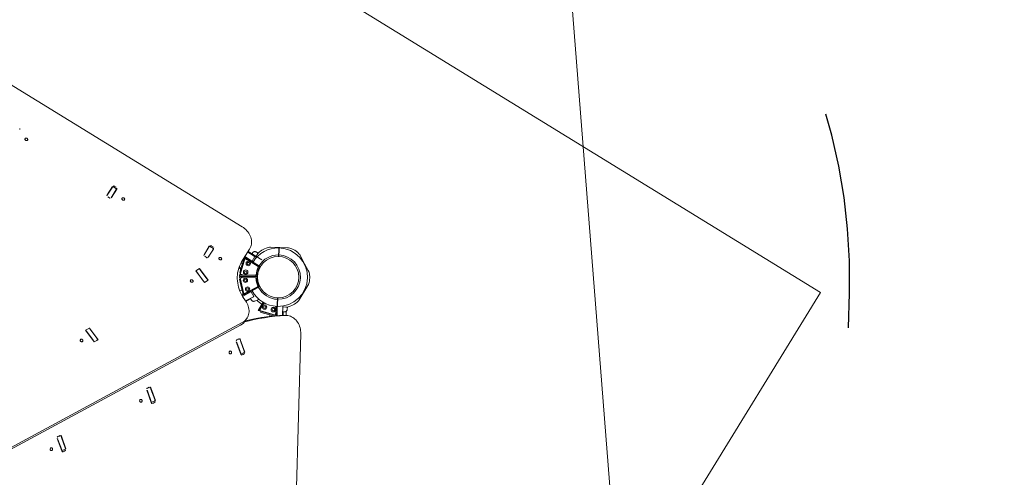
# Model space of a CAD drawing. Extents: x 5459245 to 5462690, y 5971016 to 5972523.
# Tile 73 of 198: x 5462444.29 to 5462447, y 5972215.65 to 5972216.91. Entities that reach past the tile are written whole.
import ezdxf

# ---------------------------------------------------------------- set-up
doc = ezdxf.new("R2010")
doc.units = 0
doc.linetypes.add('8', pattern=[0.5, 0.25, -0.25])
doc.layers.add('A_MAŁA ARCHITEKTURA', color=195, linetype='CONTINUOUS', lineweight=9)
doc.layers.add('ADT CCTV', color=102, linetype='CONTINUOUS')

# ---------------------------------------------------------------- blocks, each defined once
blk = doc.blocks.new('MEGA')
at = {"layer": 'A_MAŁA ARCHITEKTURA'}
for p, q in [((5462447.9548, 5972216.3794), (5462447.9548, 5972220.615)), ((5462447.2737, 5972218.6136), (5462447.2737, 5972217.8326)), ((5462447.1501, 5972218.1916), (5462447.1501, 5972218.1856)), ((5462447.1514, 5972218.1947), (5462447.153, 5972218.1947)), ((5462447.1796, 5972218.1947), (5462447.153, 5972218.1947)), ((5462447.1811, 5972218.1956), (5462447.1534, 5972218.1956)), ((5462447.1687, 5972218.1956), (5462447.1671, 5972218.1947)), ((5462447.1725, 5972218.1947), (5462447.1725, 5972218.1956)), ((5462447.1796, 5972218.1947), (5462447.1813, 5972218.1947)), ((5462447.1813, 5972218.1819), (5462447.1813, 5972218.1947)), ((5462447.1845, 5972218.1856), (5462447.1845, 5972218.1916)), ((5462447.153, 5972218.1818), (5462447.1526, 5972218.1818)), ((5462447.1796, 5972218.1818), (5462447.153, 5972218.1818)), ((5462447.1534, 5972218.1816), (5462447.1811, 5972218.1816)), ((5462447.1813, 5972218.1818), (5462447.1796, 5972218.1818)), ((5462447.0406, 5972217.6939), (5462446.3637, 5972218.0847)), ((5462447.0489, 5972217.6939), (5462446.372, 5972218.0847)), ((5462446.8044, 5972218.0506), (5462446.7895, 5972218.0135)), ((5462446.7919, 5972218.0184), (5462446.8034, 5972218.0471)), ((5462446.8, 5972218.0074), (5462446.8148, 5972218.0446)), ((5462446.8017, 5972218.0128), (5462446.8131, 5972218.0415)), ((5462446.8148, 5972218.0446), (5462446.8044, 5972218.0506)), ((5462446.8133, 5972218.0446), (5462446.8148, 5972218.0446)), ((5462446.7895, 5972218.0135), (5462446.8, 5972218.0074)), ((5462446.7969, 5972218.0092), (5462446.798, 5972218.0092)), ((5462446.5091, 5972217.9606), (5462446.4864, 5972217.9318)), ((5462446.508, 5972217.9579), (5462446.4889, 5972217.9336)), ((5462446.4976, 5972217.9253), (5462446.5203, 5972217.9542)), ((5462446.5178, 5972217.9523), (5462446.4986, 5972217.928)), ((5462446.5197, 5972217.9589), (5462446.5145, 5972217.962)), ((5462446.5174, 5972217.9603), (5462446.5177, 5972217.9597)), ((5462446.5177, 5972217.9597), (5462446.519, 5972217.9573)), ((5462446.4863, 5972217.9318), (5462446.4955, 5972217.9265)), ((5462446.4869, 5972217.927), (5462446.4922, 5972217.924)), ((5462447.1033, 5972217.878), (5462447.0885, 5972217.8408)), ((5462447.0909, 5972217.8458), (5462447.1024, 5972217.8745)), ((5462447.0989, 5972217.8348), (5462447.1138, 5972217.872)), ((5462447.1006, 5972217.8402), (5462447.1121, 5972217.8689)), ((5462447.1138, 5972217.872), (5462447.1033, 5972217.878)), ((5462447.1123, 5972217.872), (5462447.1138, 5972217.872)), ((5462447.1501, 5972217.8777), (5462447.1501, 5972217.8717)), ((5462447.1514, 5972217.8808), (5462447.153, 5972217.8808)), ((5462447.153, 5972217.8678), (5462447.1526, 5972217.8678)), ((5462447.1796, 5972217.8808), (5462447.153, 5972217.8808)), ((5462447.1796, 5972217.8678), (5462447.153, 5972217.8678)), ((5462447.1811, 5972217.8817), (5462447.1534, 5972217.8817)), ((5462447.1534, 5972217.8677), (5462447.1811, 5972217.8677)), ((5462447.1796, 5972217.8808), (5462447.1813, 5972217.8808)), ((5462447.1813, 5972217.8678), (5462447.1796, 5972217.8678)), ((5462447.1813, 5972217.868), (5462447.1813, 5972217.8808)), ((5462447.1845, 5972217.8717), (5462447.1845, 5972217.8777)), ((5462447.0885, 5972217.8408), (5462447.0989, 5972217.8348)), ((5462447.0959, 5972217.8366), (5462447.097, 5972217.8366)), ((5462446.752, 5972217.8204), (5462446.7293, 5972217.7915)), ((5462446.751, 5972217.8177), (5462446.7318, 5972217.7934)), ((5462446.7405, 5972217.785), (5462446.7632, 5972217.8139)), ((5462446.7607, 5972217.8121), (5462446.7415, 5972217.7878)), ((5462446.7626, 5972217.8187), (5462446.7574, 5972217.8217)), ((5462446.7603, 5972217.82), (5462446.7606, 5972217.8194)), ((5462446.7606, 5972217.8194), (5462446.762, 5972217.817)), ((5462446.7293, 5972217.7915), (5462446.7384, 5972217.7862)), ((5462446.7299, 5972217.7867), (5462446.7351, 5972217.7837)), ((5462447.1999, 5972217.7816), (5462447.17, 5972217.7736)), ((5462447.1725, 5972217.7743), (5462447.1725, 5972217.7807)), ((5462447.1735, 5972217.781), (5462447.1735, 5972217.7745)), ((5462447.1755, 5972217.7751), (5462447.1755, 5972217.7814)), ((5462447.1874, 5972217.7783), (5462447.1874, 5972217.7827)), ((5462447.1904, 5972217.7828), (5462447.2322, 5972217.7828)), ((5462447.2063, 5972217.7821), (5462447.2038, 5972217.7814)), ((5462447.2038, 5972217.7814), (5462447.2041, 5972217.7353)), ((5462447.2066, 5972217.7329), (5462447.2063, 5972217.7821)), ((5462447.2074, 5972217.7828), (5462447.2074, 5972217.7617)), ((5462447.2223, 5972217.7828), (5462447.2223, 5972217.7617)), ((5462447.2242, 5972217.7388), (5462447.2242, 5972217.7828)), ((5462447.1406, 5972217.7566), (5462447.1187, 5972217.7347)), ((5462447.1188, 5972217.7316), (5462447.1508, 5972217.7636)), ((5462447.1406, 5972217.7566), (5462447.147, 5972217.763)), ((5462447.147, 5972217.763), (5462447.1486, 5972217.7614)), ((5462447.1529, 5972217.7615), (5462447.1508, 5972217.7636)), ((5462447.1528, 5972217.7615), (5462447.151, 5972217.7634)), ((5462447.1529, 5972217.7672), (5462447.1511, 5972217.7654)), ((5462447.1511, 5972217.7654), (5462447.1743, 5972217.7256)), ((5462447.1532, 5972217.7618), (5462447.1528, 5972217.7615)), ((5462447.1777, 5972217.7248), (5462447.1529, 5972217.7672)), ((5462447.1729, 5972217.7272), (5462447.1544, 5972217.7588)), ((5462447.1547, 5972217.7683), (5462447.1572, 5972217.769)), ((5462447.1791, 5972217.7256), (5462447.1547, 5972217.7683)), ((5462447.1572, 5972217.769), (5462447.1801, 5972217.7289)), ((5462447.159, 5972217.7683), (5462447.2026, 5972217.78)), ((5462447.159, 5972217.7682), (5462447.159, 5972217.7683)), ((5462447.159, 5972217.768), (5462447.1598, 5972217.7653)), ((5462447.1597, 5972217.7655), (5462447.1593, 5972217.7654)), ((5462447.1613, 5972217.7627), (5462447.1794, 5972217.7309)), ((5462447.1614, 5972217.7713), (5462447.17, 5972217.7736)), ((5462447.1619, 5972217.7691), (5462447.1614, 5972217.7713)), ((5462447.1725, 5972217.7617), (5462447.1725, 5972217.7618)), ((5462447.1728, 5972217.7617), (5462447.1725, 5972217.7617)), ((5462447.2034, 5972217.7771), (5462447.2026, 5972217.78)), ((5462447.2034, 5972217.7772), (5462447.2027, 5972217.7798)), ((5462447.2038, 5972217.7773), (5462447.2034, 5972217.7772)), ((5462447.2036, 5972217.7374), (5462447.2034, 5972217.774)), ((5462447.2064, 5972217.7569), (5462447.2074, 5972217.7569)), ((5462447.2064, 5972217.7558), (5462447.2074, 5972217.7558)), ((5462447.2074, 5972217.7597), (5462447.2074, 5972217.7617)), ((5462447.2223, 5972217.7597), (5462447.2074, 5972217.7597)), ((5462447.2074, 5972217.7597), (5462447.2074, 5972217.7586)), ((5462447.2074, 5972217.7586), (5462447.2074, 5972217.7558)), ((5462447.2223, 5972217.7617), (5462447.2223, 5972217.7597)), ((5462447.2223, 5972217.7597), (5462447.2223, 5972217.7586)), ((5462447.2223, 5972217.7586), (5462447.2223, 5972217.7543)), ((5462447.2307, 5972217.7569), (5462447.2223, 5972217.7569)), ((5462447.2349, 5972217.7617), (5462447.2348, 5972217.7631)), ((5462447.1106, 5972217.7309), (5462447.1331, 5972217.7178)), ((5462447.1151, 5972217.7295), (5462447.117, 5972217.7313)), ((5462447.1576, 5972217.7047), (5462447.1151, 5972217.7295)), ((5462447.117, 5972217.7313), (5462447.1568, 5972217.708)), ((5462447.1189, 5972217.7315), (5462447.1188, 5972217.7316)), ((5462447.119, 5972217.7314), (5462447.121, 5972217.7294)), ((5462447.1256, 5972217.7416), (5462447.1196, 5972217.745)), ((5462447.1209, 5972217.7295), (5462447.1205, 5972217.7292)), ((5462447.1236, 5972217.7279), (5462447.1552, 5972217.7095)), ((5462447.176, 5972217.7276), (5462447.1775, 5972217.7284)), ((5462447.2066, 5972217.7325), (5462447.2066, 5972217.7329)), ((5462447.2773, 5972217.7177), (5462447.2666, 5972217.7361)), ((5462447.1035, 5972217.7156), (5462447.1164, 5972217.7081)), ((5462447.1044, 5972217.7178), (5462447.1042, 5972217.7172)), ((5462447.1042, 5972217.7173), (5462447.1257, 5972217.7049)), ((5462447.1265, 5972217.7044), (5462447.1257, 5972217.7049)), ((5462447.134, 5972217.7174), (5462447.1265, 5972217.7044)), ((5462447.1331, 5972217.7178), (5462447.134, 5972217.7174)), ((5462447.1566, 5972217.7009), (5462447.1566, 5972217.7008)), ((5462447.158, 5972217.7044), (5462447.1576, 5972217.7047)), ((5462447.1596, 5972217.706), (5462447.1595, 5972217.7061)), ((5462447.1779, 5972217.7244), (5462447.1777, 5972217.7248)), ((5462447.1793, 5972217.7252), (5462447.1791, 5972217.7256)), ((5462447.2602, 5972217.706), (5462447.2563, 5972217.7038)), ((5462447.2568, 5972217.703), (5462447.2606, 5972217.7052)), ((5462447.2601, 5972217.706), (5462447.2606, 5972217.7052)), ((5462447.2695, 5972217.7115), (5462447.2602, 5972217.706)), ((5462447.2606, 5972217.7052), (5462447.27, 5972217.7106)), ((5462447.2765, 5972217.7172), (5462447.2763, 5972217.7171)), ((5462447.2765, 5972217.7172), (5462447.2773, 5972217.7177)), ((5462447.2775, 5972217.7149), (5462447.277, 5972217.7158)), ((5462447.2773, 5972217.7177), (5462447.2793, 5972217.7142)), ((5462447.2785, 5972217.7138), (5462447.2783, 5972217.7136)), ((5462447.2793, 5972217.7142), (5462447.2785, 5972217.7138)), ((5462447.2899, 5972217.6958), (5462447.2793, 5972217.7142)), ((5462446.9949, 5972217.6801), (5462446.9722, 5972217.6513)), ((5462446.9939, 5972217.6774), (5462446.9747, 5972217.6531)), ((5462446.9834, 5972217.6448), (5462447.0061, 5972217.6737)), ((5462447.0036, 5972217.6718), (5462446.9845, 5972217.6475)), ((5462447.0055, 5972217.6784), (5462447.0003, 5972217.6815)), ((5462447.0033, 5972217.6798), (5462447.0035, 5972217.6792)), ((5462447.0035, 5972217.6792), (5462447.0049, 5972217.6768)), ((5462447.0585, 5972217.689), (5462447.0668, 5972217.689)), ((5462447.1267, 5972217.6741), (5462447.1003, 5972217.6739)), ((5462447.1003, 5972217.6739), (5462447.1009, 5972217.6714)), ((5462447.1009, 5972217.6714), (5462447.1267, 5972217.6716)), ((5462447.1051, 5972217.6715), (5462447.1052, 5972217.671)), ((5462447.1174, 5972217.6953), (5462447.1278, 5972217.688)), ((5462446.9722, 5972217.6513), (5462446.9814, 5972217.646)), ((5462446.9728, 5972217.6465), (5462446.978, 5972217.6435)), ((5462447.0996, 5972217.6659), (5462447.1025, 5972217.6667)), ((5462447.102, 5972217.6573), (5462447.0996, 5972217.6659)), ((5462447.102, 5972217.6573), (5462447.1093, 5972217.6299)), ((5462447.1053, 5972217.671), (5462447.1024, 5972217.6703)), ((5462447.1141, 5972217.6266), (5462447.1024, 5972217.6703)), ((5462447.1025, 5972217.6667), (5462447.1049, 5972217.658)), ((5462447.1052, 5972217.671), (5462447.1026, 5972217.6703)), ((5462447.1049, 5972217.658), (5462447.1129, 5972217.6281)), ((5462447.1267, 5972217.6711), (5462447.1083, 5972217.6711)), ((5462447.156, 5972217.6453), (5462447.1153, 5972217.6218)), ((5462447.1541, 5972217.6448), (5462447.1447, 5972217.6394)), ((5462447.1579, 5972217.647), (5462447.1541, 5972217.6448)), ((5462447.1546, 5972217.6439), (5462447.1584, 5972217.6462)), ((5462447.156, 5972217.6453), (5462447.1577, 5972217.6463)), ((5462447.1577, 5972217.6463), (5462447.158, 5972217.6459)), ((5462447.1578, 5972217.6469), (5462447.1583, 5972217.6461)), ((5462447.2793, 5972217.6358), (5462447.2899, 5972217.6542)), ((5462447.1031, 5972217.6378), (5462447.1066, 5972217.6399)), ((5462447.1093, 5972217.6414), (5462447.11, 5972217.6418)), ((5462447.1134, 5972217.6248), (5462447.1358, 5972217.6376)), ((5462447.1136, 5972217.6242), (5462447.1134, 5972217.6248)), ((5462447.1142, 5972217.6266), (5462447.1141, 5972217.6266)), ((5462447.1143, 5972217.6266), (5462447.1171, 5972217.6274)), ((5462447.137, 5972217.6354), (5462447.1147, 5972217.6227)), ((5462447.1169, 5972217.6273), (5462447.117, 5972217.6269)), ((5462447.1196, 5972217.6289), (5462447.1356, 5972217.638)), ((5462447.1461, 5972217.6224), (5462447.124, 5972217.6096)), ((5462447.1335, 5972217.6335), (5462447.134, 5972217.6326)), ((5462447.1365, 5972217.6341), (5462447.136, 5972217.6349)), ((5462447.1374, 5972217.6346), (5462447.1372, 5972217.635)), ((5462447.1439, 5972217.6211), (5462447.1481, 5972217.6139)), ((5462447.1452, 5972217.6385), (5462447.1546, 5972217.6439)), ((5462447.2666, 5972217.6139), (5462447.2773, 5972217.6323)), ((5462447.2765, 5972217.6328), (5462447.2763, 5972217.6329)), ((5462447.2773, 5972217.6323), (5462447.2765, 5972217.6328)), ((5462447.2793, 5972217.6358), (5462447.2773, 5972217.6323)), ((5462447.2785, 5972217.6362), (5462447.2783, 5972217.6364)), ((5462447.2785, 5972217.6362), (5462447.2793, 5972217.6358)), ((5462447.1235, 5972217.6104), (5462447.125, 5972217.608)), ((5462447.125, 5972217.608), (5462447.1332, 5972217.6128)), ((5462447.125, 5972217.608), (5462447.1317, 5972217.6119)), ((5462447.1292, 5972217.6008), (5462447.125, 5972217.608)), ((5462447.1332, 5972217.6127), (5462447.1317, 5972217.6119)), ((5462447.1394, 5972217.6068), (5462447.1365, 5972217.6051)), ((5462447.1448, 5972217.6072), (5462447.1509, 5972217.6101)), ((5462447.1841, 5972217.5931), (5462447.2054, 5972217.5931)), ((5462447.2054, 5972217.594), (5462447.2054, 5972217.5943)), ((5462447.2054, 5972217.5931), (5462447.2054, 5972217.594)), ((5462447.2094, 5972217.5931), (5462447.2054, 5972217.5931)), ((5462447.2094, 5972217.594), (5462447.2094, 5972217.5943)), ((5462447.2094, 5972217.594), (5462447.2094, 5972217.5931)), ((5462447.2094, 5972217.5931), (5462447.2307, 5972217.5931)), ((5462447.1067, 5972217.54), (5462446.4252, 5972217.1465)), ((5462444.5612, 5972216.3794), (5462447.9548, 5972216.3794))]:
    blk.add_line(p, q, dxfattribs=at)
at = {"layer": 'A_MAŁA ARCHITEKTURA', "linetype": '8', "lineweight": 25, "ltscale": 2}
blk.add_line((5462447.0458, 5972215.7623), (5462447.9952, 5972216.3105), dxfattribs=at)
at = {"layer": 'A_MAŁA ARCHITEKTURA', "flags": 128}
for points in [[(5462447.1703, 5972218.4672), (5462447.1697, 5972218.4682), (5462447.169, 5972218.469), (5462447.168, 5972218.4694), (5462447.167, 5972218.4695), (5462447.1661, 5972218.4692), (5462447.1652, 5972218.4686), (5462447.1646, 5972218.4678), (5462447.1641, 5972218.4667), (5462447.164, 5972218.4655), (5462447.1641, 5972218.4643), (5462447.1645, 5972218.4633), (5462447.1652, 5972218.4624), (5462447.1661, 5972218.4618), (5462447.167, 5972218.4615), (5462447.168, 5972218.4616), (5462447.1689, 5972218.4621), (5462447.1697, 5972218.4628), (5462447.1703, 5972218.4638), (5462447.1706, 5972218.4649), (5462447.1706, 5972218.4661), (5462447.1703, 5972218.4672)], [(5462447.1712, 5972218.1947), (5462447.1717, 5972218.195), (5462447.1725, 5972218.1955)], [(5462447.1728, 5972218.1816), (5462447.1735, 5972218.1817), (5462447.1737, 5972218.1818)], [(5462447.1703, 5972218.1533), (5462447.1697, 5972218.1543), (5462447.169, 5972218.155), (5462447.168, 5972218.1555), (5462447.167, 5972218.1556), (5462447.1661, 5972218.1553), (5462447.1652, 5972218.1547), (5462447.1646, 5972218.1538), (5462447.1641, 5972218.1528), (5462447.164, 5972218.1516), (5462447.1641, 5972218.1504), (5462447.1645, 5972218.1493), (5462447.1652, 5972218.1485), (5462447.1661, 5972218.1479), (5462447.167, 5972218.1476), (5462447.168, 5972218.1477), (5462447.1689, 5972218.1481), (5462447.1697, 5972218.1489), (5462447.1703, 5972218.1499), (5462447.1706, 5972218.151), (5462447.1706, 5972218.1522), (5462447.1703, 5972218.1533)], [(5462446.7714, 5972218.0433), (5462446.772, 5972218.0424), (5462446.7727, 5972218.0416), (5462446.7737, 5972218.0412), (5462446.7746, 5972218.0411), (5462446.7756, 5972218.0413), (5462446.7765, 5972218.0419), (5462446.7771, 5972218.0428), (5462446.7776, 5972218.0439), (5462446.7777, 5972218.0451), (5462446.7776, 5972218.0462), (5462446.7771, 5972218.0473), (5462446.7765, 5972218.0482), (5462446.7756, 5972218.0488), (5462446.7746, 5972218.049), (5462446.7737, 5972218.0489), (5462446.7727, 5972218.0485), (5462446.772, 5972218.0478), (5462446.7714, 5972218.0468), (5462446.7711, 5972218.0457), (5462446.7711, 5972218.0445), (5462446.7714, 5972218.0433)], [(5462446.4786, 5972217.9573), (5462446.4791, 5972217.9582), (5462446.4794, 5972217.9593), (5462446.4793, 5972217.9603), (5462446.4789, 5972217.9612), (5462446.4782, 5972217.9619), (5462446.4772, 5972217.9623), (5462446.4761, 5972217.9625), (5462446.475, 5972217.9623), (5462446.4739, 5972217.9619), (5462446.473, 5972217.9612), (5462446.4722, 5972217.9603), (5462446.4718, 5972217.9592), (5462446.4717, 5972217.9582), (5462446.472, 5972217.9572), (5462446.4726, 5972217.9564), (5462446.4734, 5972217.9558), (5462446.4744, 5972217.9555), (5462446.4756, 5972217.9555), (5462446.4767, 5972217.9559), (5462446.4777, 5972217.9565), (5462446.4786, 5972217.9573)], [(5462446.4986, 5972217.928), (5462446.4981, 5972217.9274), (5462446.4976, 5972217.927), (5462446.4971, 5972217.9266), (5462446.4966, 5972217.9264), (5462446.4961, 5972217.9263), (5462446.4957, 5972217.9264), (5462446.4955, 5972217.9265)], [(5462447.0704, 5972217.8707), (5462447.0709, 5972217.8697), (5462447.0717, 5972217.869), (5462447.0726, 5972217.8686), (5462447.0736, 5972217.8685), (5462447.0746, 5972217.8687), (5462447.0754, 5972217.8693), (5462447.0761, 5972217.8702), (5462447.0765, 5972217.8713), (5462447.0767, 5972217.8724), (5462447.0765, 5972217.8736), (5462447.0761, 5972217.8747), (5462447.0754, 5972217.8756), (5462447.0746, 5972217.8762), (5462447.0736, 5972217.8764), (5462447.0726, 5972217.8763), (5462447.0717, 5972217.8759), (5462447.0709, 5972217.8752), (5462447.0704, 5972217.8742), (5462447.0701, 5972217.873), (5462447.0701, 5972217.8719), (5462447.0704, 5972217.8707)], [(5462447.1728, 5972217.8677), (5462447.1735, 5972217.8678), (5462447.1737, 5972217.8678)], [(5462447.1703, 5972217.8394), (5462447.1697, 5972217.8404), (5462447.169, 5972217.8411), (5462447.168, 5972217.8415), (5462447.167, 5972217.8416), (5462447.1661, 5972217.8414), (5462447.1652, 5972217.8408), (5462447.1646, 5972217.8399), (5462447.1641, 5972217.8388), (5462447.164, 5972217.8377), (5462447.1641, 5972217.8365), (5462447.1645, 5972217.8354), (5462447.1652, 5972217.8345), (5462447.1661, 5972217.834), (5462447.167, 5972217.8337), (5462447.168, 5972217.8338), (5462447.1689, 5972217.8342), (5462447.1697, 5972217.8349), (5462447.1703, 5972217.8359), (5462447.1706, 5972217.8371), (5462447.1706, 5972217.8383), (5462447.1703, 5972217.8394)], [(5462446.7215, 5972217.817), (5462446.722, 5972217.818), (5462446.7223, 5972217.819), (5462446.7222, 5972217.8201), (5462446.7218, 5972217.821), (5462446.7211, 5972217.8217), (5462446.7201, 5972217.8221), (5462446.7191, 5972217.8222), (5462446.7179, 5972217.8221), (5462446.7168, 5972217.8216), (5462446.7159, 5972217.8209), (5462446.7152, 5972217.82), (5462446.7147, 5972217.819), (5462446.7147, 5972217.8179), (5462446.7149, 5972217.817), (5462446.7155, 5972217.8162), (5462446.7163, 5972217.8156), (5462446.7173, 5972217.8153), (5462446.7185, 5972217.8153), (5462446.7196, 5972217.8156), (5462446.7206, 5972217.8162), (5462446.7215, 5972217.817)], [(5462447.2322, 5972217.7828), (5462447.2359, 5972217.783), (5462447.2394, 5972217.7835), (5462447.243, 5972217.7845), (5462447.2464, 5972217.7858), (5462447.2498, 5972217.7874), (5462447.253, 5972217.7895), (5462447.256, 5972217.7918), (5462447.2589, 5972217.7944), (5462447.2616, 5972217.7974), (5462447.264, 5972217.8006), (5462447.2662, 5972217.804), (5462447.2682, 5972217.8077), (5462447.2698, 5972217.8115), (5462447.2712, 5972217.8156), (5462447.2723, 5972217.8197), (5462447.2731, 5972217.824), (5462447.2735, 5972217.8283), (5462447.2737, 5972217.8326)], [(5462446.7415, 5972217.7878), (5462446.741, 5972217.7872), (5462446.7405, 5972217.7867), (5462446.74, 5972217.7864), (5462446.7395, 5972217.7862), (5462446.739, 5972217.7861), (5462446.7386, 5972217.7861), (5462446.7384, 5972217.7862)], [(5462447.1904, 5972217.7828), (5462447.185, 5972217.7826), (5462447.1797, 5972217.7821), (5462447.1744, 5972217.7812), (5462447.1691, 5972217.7799), (5462447.1639, 5972217.7783), (5462447.1588, 5972217.7763), (5462447.1538, 5972217.774), (5462447.149, 5972217.7714), (5462447.1442, 5972217.7685), (5462447.1396, 5972217.7652), (5462447.1351, 5972217.7616), (5462447.1309, 5972217.7577), (5462447.1268, 5972217.7536), (5462447.1229, 5972217.7492), (5462447.1192, 5972217.7445), (5462447.1158, 5972217.7396), (5462447.1125, 5972217.7344), (5462447.1096, 5972217.7291), (5462447.1069, 5972217.7235), (5462447.1044, 5972217.7178)], [(5462447.2028, 5972217.7796), (5462447.2034, 5972217.7799), (5462447.2038, 5972217.7803)], [(5462447.2055, 5972217.7819), (5462447.2055, 5972217.7819), (5462447.2061, 5972217.7828)], [(5462447.118, 5972217.7307), (5462447.1185, 5972217.7309), (5462447.1191, 5972217.7312)], [(5462447.1678, 5972217.7454), (5462447.167, 5972217.7449), (5462447.1662, 5972217.7444)], [(5462447.0489, 5972217.6939), (5462447.0522, 5972217.6922), (5462447.0556, 5972217.6908), (5462447.0591, 5972217.6898), (5462447.0627, 5972217.6892), (5462447.0663, 5972217.689), (5462447.07, 5972217.6891), (5462447.0735, 5972217.6896), (5462447.0771, 5972217.6905), (5462447.0805, 5972217.6918), (5462447.0839, 5972217.6934), (5462447.0871, 5972217.6954), (5462447.0902, 5972217.6977), (5462447.0931, 5972217.7003), (5462447.0958, 5972217.7032), (5462447.0983, 5972217.7064), (5462447.1005, 5972217.7098), (5462447.1025, 5972217.7134), (5462447.1042, 5972217.7172)], [(5462446.9644, 5972217.6768), (5462446.965, 5972217.6777), (5462446.9652, 5972217.6788), (5462446.9651, 5972217.6798), (5462446.9647, 5972217.6807), (5462446.964, 5972217.6814), (5462446.9631, 5972217.6818), (5462446.962, 5972217.682), (5462446.9608, 5972217.6818), (5462446.9597, 5972217.6814), (5462446.9588, 5972217.6807), (5462446.9581, 5972217.6798), (5462446.9577, 5972217.6787), (5462446.9576, 5972217.6777), (5462446.9578, 5972217.6767), (5462446.9584, 5972217.6759), (5462446.9592, 5972217.6753), (5462446.9603, 5972217.675), (5462446.9614, 5972217.675), (5462446.9625, 5972217.6754), (5462446.9636, 5972217.676), (5462446.9644, 5972217.6768)], [(5462447.0534, 5972217.6894), (5462447.0627, 5972217.6804), (5462447.0728, 5972217.6701), (5462447.0827, 5972217.6595), (5462447.0923, 5972217.6487), (5462447.1016, 5972217.6377), (5462447.1106, 5972217.6264), (5462447.1193, 5972217.6149), (5462447.1276, 5972217.6032)], [(5462447.1235, 5972217.6104), (5462447.1151, 5972217.6221), (5462447.1065, 5972217.6336), (5462447.0975, 5972217.6449), (5462447.0882, 5972217.6559), (5462447.0786, 5972217.6667), (5462447.0687, 5972217.6773), (5462447.0585, 5972217.6876), (5462447.0571, 5972217.689)], [(5462446.9845, 5972217.6475), (5462446.984, 5972217.6469), (5462446.9835, 5972217.6465), (5462446.9829, 5972217.6461), (5462446.9824, 5972217.6459), (5462446.982, 5972217.6458), (5462446.9816, 5972217.6459), (5462446.9814, 5972217.646)], [(5462447.1067, 5972217.54), (5462447.1104, 5972217.5422), (5462447.1138, 5972217.5448), (5462447.1171, 5972217.5475), (5462447.1201, 5972217.5505), (5462447.1229, 5972217.5537), (5462447.1254, 5972217.557), (5462447.1276, 5972217.5605), (5462447.1295, 5972217.5641), (5462447.131, 5972217.5677), (5462447.1323, 5972217.5715), (5462447.1332, 5972217.5752), (5462447.1337, 5972217.579), (5462447.1339, 5972217.5827), (5462447.1337, 5972217.5864), (5462447.1332, 5972217.59), (5462447.1323, 5972217.5936), (5462447.1311, 5972217.5969), (5462447.1295, 5972217.6002), (5462447.1276, 5972217.6032)]]:
    blk.add_lwpolyline(points, dxfattribs=at)
at = {"layer": 'A_MAŁA ARCHITEKTURA'}
for centre, radius in [((5462447.1527, 5972217.7473), 0.00603), ((5462447.1721, 5972217.7585), 0.00603), ((5462447.1721, 5972217.7585), 0.00324), ((5462447.1962, 5972217.765), 0.00603), ((5462447.1962, 5972217.765), 0.00324), ((5462447.135, 5972217.7297), 0.00603), ((5462447.135, 5972217.7297), 0.00324), ((5462447.1527, 5972217.7473), 0.00324), ((5462447.2074, 5972217.675), 0.057), ((5462447.1174, 5972217.6638), 0.00603), ((5462447.1174, 5972217.6638), 0.00324), ((5462447.1238, 5972217.6397), 0.00603), ((5462447.1238, 5972217.6397), 0.00324)]:
    blk.add_circle(centre, radius, dxfattribs=at)
for centre, radius, start, end in [((5462447.1808, 5972218.4992), 0.0037, 275.7193, 4.7563), ((5462447.1538, 5972218.1919), 0.0037, 95.7193, 184.7563), ((5462447.1728, 5972218.1926), 0.00301, 45.3051, 89.0372), ((5462447.1808, 5972218.1919), 0.0037, 355.2437, 84.2807), ((5462447.1538, 5972218.1853), 0.0037, 175.2437, 264.2807), ((5462447.1808, 5972218.1853), 0.0037, 275.7193, 4.7563), ((5462446.7989, 5972218.0491), 0.00494, 336.1929, 2.3949), ((5462446.8103, 5972218.0432), 0.00326, 329.8105, 30.3046), ((5462446.7848, 5972218.0213), 0.00773, 319.0096, 338.2068), ((5462446.7966, 5972218.0142), 0.00524, 285.3319, 343.8075), ((5462446.5024, 5972217.9625), 0.00724, 321.1937, 349.1395), ((5462446.5126, 5972217.958), 0.00435, 64.1643, 143.2748), ((5462446.514, 5972217.956), 0.00524, 316.1925, 14.6681), ((5462446.518, 5972217.9563), 0.00311, 316.5882, 57.6669), ((5462446.4886, 5972217.9296), 0.00311, 136.5882, 237.6669), ((5462446.4855, 5972217.9359), 0.00403, 283.537, 326.1288), ((5462446.4941, 5972217.9279), 0.00435, 244.1643, 323.2748), ((5462447.0979, 5972217.8765), 0.00494, 336.1929, 2.3949), ((5462447.1093, 5972217.8706), 0.00326, 329.8105, 30.3046), ((5462447.1538, 5972217.878), 0.0037, 95.7193, 184.7563), ((5462447.1538, 5972217.8714), 0.0037, 175.2437, 264.2807), ((5462447.1728, 5972217.8786), 0.00301, 45.3051, 89.0372), ((5462447.1808, 5972217.878), 0.0037, 355.2437, 84.2807), ((5462447.1808, 5972217.8714), 0.0037, 275.7193, 4.7563), ((5462447.0837, 5972217.8487), 0.00773, 319.0096, 338.2068), ((5462447.0956, 5972217.8416), 0.00524, 285.3319, 343.8075), ((5462446.7453, 5972217.8222), 0.00724, 321.1937, 349.1395), ((5462446.7555, 5972217.8178), 0.00435, 64.1643, 143.2748), ((5462446.7569, 5972217.8157), 0.00524, 316.1925, 14.6681), ((5462446.761, 5972217.8161), 0.00311, 316.5882, 57.6669), ((5462446.7315, 5972217.7894), 0.00311, 136.5882, 237.6669), ((5462446.7285, 5972217.7956), 0.00403, 283.537, 326.1288), ((5462446.737, 5972217.7876), 0.00435, 244.1643, 323.2748), ((5462447.1984, 5972217.7874), 0.00598, 285, 309.341), ((5462447.2044, 5972217.7627), 0.00299, 313.1226, 0), ((5462447.2074, 5972217.675), 0.0807, 30.3545, 90.6537), ((5462447.2307, 5972217.727), 0.0299, 65.8547, 90), ((5462447.2074, 5972217.675), 0.0869, 54.1453, 65.8547), ((5462447.1145, 5972217.739), 0.00897, 243.9188, 277.9692), ((5462447.1145, 5972217.739), 0.00598, 245.5231, 315), ((5462447.1716, 5972217.7264), 0.00149, 304.8053, 30.3), ((5462447.2074, 5972217.675), 0.058, 90.7927, 119.2073), ((5462447.2074, 5972217.675), 0.0575, 105, 119.2016), ((5462447.1807, 5972217.7317), 0.00149, 209.7, 295.1947), ((5462447.2074, 5972217.675), 0.0604, 93.1352, 116.8648), ((5462447.2074, 5972217.675), 0.0611, 94.8053, 115.1947), ((5462447.2074, 5972217.675), 0.0575, 90.796, 105), ((5462447.2021, 5972217.7374), 0.00149, 274.8053, 0.3), ((5462447.2074, 5972217.675), 0.0612, 30.4662, 90.7662), ((5462447.2407, 5972217.7212), 0.0299, 30, 54.1453), ((5462447.2074, 5972217.675), 0.0807, 149.3463, 209.6459), ((5462447.2074, 5972217.675), 0.0612, 149.2338, 209.5338), ((5462447.2074, 5972217.675), 0.0612, 210.4662, 29.5338), ((5462447.1559, 5972217.7107), 0.00149, 239.7, 325.1947), ((5462447.2074, 5972217.675), 0.0604, 123.1352, 146.8648), ((5462447.2074, 5972217.675), 0.0611, 124.8053, 145.1947), ((5462447.2074, 5972217.675), 0.058, 120.7927, 149.2073), ((5462447.2074, 5972217.675), 0.0575, 135, 149.2016), ((5462447.2074, 5972217.675), 0.0575, 120.796, 135), ((5462447.2074, 5972217.675), 0.0807, 300, 29.6459), ((5462446.9882, 5972217.682), 0.00724, 321.1937, 349.1395), ((5462446.9984, 5972217.6775), 0.00435, 64.1643, 143.2748), ((5462446.9998, 5972217.6755), 0.00524, 316.1925, 14.6681), ((5462447.0039, 5972217.6758), 0.00311, 316.5882, 57.6669), ((5462447.0587, 5972217.7247), 0.0358, 239.6059, 269.7798), ((5462447.2074, 5972217.675), 0.0869, 174.1453, 180.6287), ((5462447.1507, 5972217.6808), 0.0299, 159.0886, 174.1453), ((5462447.264, 5972217.6808), 0.0299, 5.8547, 30), ((5462447.2074, 5972217.675), 0.0869, 354.1453, 5.8547), ((5462446.9745, 5972217.6491), 0.00311, 136.5882, 237.6669), ((5462446.9714, 5972217.6554), 0.00403, 283.537, 326.1288), ((5462446.9799, 5972217.6474), 0.00435, 244.1643, 323.2748), ((5462447.264, 5972217.6692), 0.0299, 330, 354.1453), ((5462447.1042, 5972217.6258), 0.00897, 353.651, 15), ((5462447.1299, 5972217.6337), 0.00299, 300, 348.1897), ((5462447.2074, 5972217.675), 0.0807, 210.3545, 300), ((5462447.174, 5972217.6288), 0.0299, 210, 234.1453), ((5462447.2074, 5972217.675), 0.0869, 234.1453, 245.8547), ((5462447.1841, 5972217.623), 0.0299, 245.8547, 270), ((5462447.2307, 5972217.623), 0.0299, 270, 294.1453), ((5462447.2074, 5972217.675), 0.0869, 294.1453, 305.8547), ((5462447.2407, 5972217.6288), 0.0299, 305.8547, 330)]:
    blk.add_arc(centre, radius, start, end, dxfattribs=at)
at = {"layer": 'A_MAŁA ARCHITEKTURA', "linetype": '8', "lineweight": 25, "ltscale": 2}
blk.add_arc((5462447.2074, 5972217.675), 1.5756, 300, 350.944, dxfattribs=at)
at = {"layer": 'A_MAŁA ARCHITEKTURA'}
for centre, major_axis, start_param, end_param in [((5462447.2034, 5972217.7624), (0.00399, 0), 5.579558, 6.283185), ((5462447.1297, 5972217.6348), (-0.00199, 0.00345), 3.141593, 3.864327)]:
    blk.add_ellipse(centre, major_axis=major_axis, ratio=0.666667, start_param=start_param, end_param=end_param, dxfattribs=at)
for points, knots in [([(5462447.1508, 5972217.7636), (5462447.1508, 5972217.7635), (5462447.1508, 5972217.7635), (5462447.1512, 5972217.7631), (5462447.1519, 5972217.7622), (5462447.1529, 5972217.761), (5462447.1537, 5972217.7598), (5462447.1542, 5972217.7591), (5462447.1544, 5972217.7588)], [0, 0, 0, 0, 0.158587, 0.295996, 0.506539, 0.740464, 0.867118, 1, 1, 1, 1]), ([(5462447.1613, 5972217.7627), (5462447.1611, 5972217.7632), (5462447.1607, 5972217.764), (5462447.1601, 5972217.7653), (5462447.1595, 5972217.7667), (5462447.1591, 5972217.7677), (5462447.1591, 5972217.7679), (5462447.159, 5972217.768)], [0, 0, 0, 0, 0.186503, 0.349637, 0.604981, 0.892861, 1, 1, 1, 1]), ([(5462447.2026, 5972217.78), (5462447.2026, 5972217.78), (5462447.2027, 5972217.7799), (5462447.2028, 5972217.7793), (5462447.203, 5972217.7783), (5462447.2032, 5972217.7767), (5462447.2033, 5972217.7752), (5462447.2034, 5972217.7744), (5462447.2034, 5972217.774)], [0, 0, 0, 0, 0.158587, 0.295996, 0.506539, 0.740464, 0.867118, 1, 1, 1, 1]), ([(5462447.2265, 5972217.7704), (5462447.2262, 5972217.7704), (5462447.2255, 5972217.7704), (5462447.224, 5972217.7704), (5462447.2228, 5972217.7704), (5462447.2223, 5972217.7704)], [0, 0, 0, 0, 0.398328, 0.796038, 1, 1, 1, 1]), ([(5462447.2298, 5972217.7698), (5462447.2295, 5972217.7699), (5462447.2289, 5972217.7701), (5462447.2275, 5972217.7702), (5462447.2259, 5972217.7703), (5462447.2247, 5972217.7703), (5462447.2242, 5972217.7703)], [0, 0, 0, 0, 0.28225, 0.555737, 0.818942, 1, 1, 1, 1]), ([(5462447.2298, 5972217.7698), (5462447.2293, 5972217.77), (5462447.2284, 5972217.7703), (5462447.2271, 5972217.7703), (5462447.2265, 5972217.7704)], [0, 0, 0, 0, 0.511239, 1, 1, 1, 1]), ([(5462447.2348, 5972217.763), (5462447.2347, 5972217.7637), (5462447.2345, 5972217.7652), (5462447.2334, 5972217.7672), (5462447.2318, 5972217.7688), (5462447.2305, 5972217.7695), (5462447.2298, 5972217.7698)], [0, 0, 0, 0, 0.249942, 0.499965, 0.750054, 1, 1, 1, 1]), ([(5462447.2348, 5972217.7564), (5462447.2348, 5972217.7568), (5462447.2347, 5972217.7576), (5462447.2347, 5972217.7589), (5462447.2348, 5972217.7601), (5462447.2348, 5972217.7609), (5462447.2349, 5972217.7615), (5462447.2349, 5972217.7615), (5462447.2349, 5972217.7616)], [0, 0, 0, 0, 0.147184, 0.335186, 0.52483, 0.717048, 0.910964, 1, 1, 1, 1]), ([(5462447.2349, 5972217.7615), (5462447.2349, 5972217.7615), (5462447.2349, 5972217.7615), (5462447.2349, 5972217.7615), (5462447.2349, 5972217.7614)], [0, 0, 0, 0, 0.107576, 1, 1, 1, 1]), ([(5462447.1236, 5972217.7279), (5462447.1232, 5972217.7282), (5462447.1225, 5972217.7287), (5462447.1213, 5972217.7296), (5462447.1201, 5972217.7305), (5462447.1193, 5972217.7311), (5462447.1191, 5972217.7313), (5462447.119, 5972217.7314)], [0, 0, 0, 0, 0.1865033, 0.3496371, 0.6049814, 0.8928613, 1, 1, 1, 1]), ([(5462447.1141, 5972217.703), (5462447.114, 5972217.7022), (5462447.1139, 5972217.7007), (5462447.1145, 5972217.6986), (5462447.1157, 5972217.6966), (5462447.1169, 5972217.6957), (5462447.1174, 5972217.6952)], [0, 0, 0, 0, 0.249938, 0.500025, 0.750053, 1, 1, 1, 1]), ([(5462447.1174, 5972217.7097), (5462447.117, 5972217.7088), (5462447.116, 5972217.7071), (5462447.115, 5972217.7051), (5462447.1142, 5972217.7036), (5462447.1141, 5972217.7032), (5462447.1141, 5972217.703)], [0, 0, 0, 0, 0.230947, 0.482753, 0.739026, 1, 1, 1, 1]), ([(5462447.1151, 5972217.7058), (5462447.115, 5972217.7054), (5462447.1143, 5972217.7042), (5462447.1142, 5972217.7035), (5462447.1141, 5972217.703)], [0, 0, 0, 0, 0.2555562, 1, 1, 1, 1]), ([(5462447.1173, 5972217.7097), (5462447.117, 5972217.7092), (5462447.1161, 5972217.7077), (5462447.1157, 5972217.707), (5462447.1154, 5972217.7065)], [0, 0, 0, 0, 0.37441, 1, 1, 1, 1]), ([(5462447.1253, 5972217.7235), (5462447.1251, 5972217.7233), (5462447.1249, 5972217.723), (5462447.1248, 5972217.7227), (5462447.1248, 5972217.7227)], [0, 0, 0, 0, 0.993702, 1, 1, 1, 1]), ([(5462447.2735, 5972217.7138), (5462447.2733, 5972217.7136), (5462447.2729, 5972217.7134), (5462447.2717, 5972217.7127), (5462447.2705, 5972217.712), (5462447.2698, 5972217.7116), (5462447.2695, 5972217.7115)], [0, 0, 0, 0, 0.283583, 0.567165, 0.850751, 1, 1, 1, 1]), ([(5462447.27, 5972217.7106), (5462447.2705, 5972217.7109), (5462447.2715, 5972217.7114), (5462447.2728, 5972217.7122), (5462447.2736, 5972217.7127), (5462447.2739, 5972217.7129), (5462447.274, 5972217.7129)], [0, 0, 0, 0, 0.283593, 0.567187, 0.850777, 1, 1, 1, 1]), ([(5462447.277, 5972217.7158), (5462447.277, 5972217.7158), (5462447.2768, 5972217.7157), (5462447.2759, 5972217.7151), (5462447.2747, 5972217.7145), (5462447.2738, 5972217.7139), (5462447.2735, 5972217.7138)], [0, 0, 0, 0, 0.2941088, 0.5893457, 0.8836442, 1, 1, 1, 1]), ([(5462447.274, 5972217.7129), (5462447.2748, 5972217.7134), (5462447.2763, 5972217.7142), (5462447.2773, 5972217.7148), (5462447.2776, 5972217.7149), (5462447.2775, 5972217.7149), (5462447.2775, 5972217.7149)], [0, 0, 0, 0, 0.368214, 0.743956, 0.961795, 1, 1, 1, 1]), ([(5462447.1024, 5972217.6703), (5462447.1024, 5972217.6703), (5462447.1025, 5972217.6703), (5462447.103, 5972217.6704), (5462447.1041, 5972217.6706), (5462447.1056, 5972217.6708), (5462447.1071, 5972217.671), (5462447.1079, 5972217.671), (5462447.1083, 5972217.6711)], [0, 0, 0, 0, 0.158587, 0.295996, 0.506539, 0.740464, 0.867118, 1, 1, 1, 1]), ([(5462447.1196, 5972217.6289), (5462447.1192, 5972217.6287), (5462447.1184, 5972217.6283), (5462447.117, 5972217.6277), (5462447.1157, 5972217.6271), (5462447.1147, 5972217.6268), (5462447.1144, 5972217.6267), (5462447.1143, 5972217.6267)], [0, 0, 0, 0, 0.186503, 0.349637, 0.604981, 0.892861, 1, 1, 1, 1]), ([(5462447.1407, 5972217.6371), (5462447.1399, 5972217.6366), (5462447.1384, 5972217.6357), (5462447.1375, 5972217.6352), (5462447.1372, 5972217.635), (5462447.1372, 5972217.6351), (5462447.1372, 5972217.6351)], [0, 0, 0, 0, 0.368214, 0.743956, 0.961795, 1, 1, 1, 1]), ([(5462447.1377, 5972217.6342), (5462447.1378, 5972217.6342), (5462447.1379, 5972217.6343), (5462447.1388, 5972217.6349), (5462447.14, 5972217.6355), (5462447.1409, 5972217.6361), (5462447.1412, 5972217.6362)], [0, 0, 0, 0, 0.294109, 0.589346, 0.883644, 1, 1, 1, 1]), ([(5462447.1447, 5972217.6394), (5462447.1442, 5972217.6391), (5462447.1432, 5972217.6385), (5462447.142, 5972217.6378), (5462447.1411, 5972217.6373), (5462447.1408, 5972217.6371), (5462447.1407, 5972217.6371)], [0, 0, 0, 0, 0.283593, 0.567187, 0.850777, 1, 1, 1, 1]), ([(5462447.1412, 5972217.6362), (5462447.1414, 5972217.6363), (5462447.1419, 5972217.6366), (5462447.143, 5972217.6373), (5462447.1442, 5972217.6379), (5462447.1449, 5972217.6384), (5462447.1452, 5972217.6385)], [0, 0, 0, 0, 0.283583, 0.567165, 0.850751, 1, 1, 1, 1]), ([(5462447.1365, 5972217.6051), (5462447.1357, 5972217.6047), (5462447.1342, 5972217.6038), (5462447.1321, 5972217.6026), (5462447.1303, 5972217.6016), (5462447.1294, 5972217.6011), (5462447.1291, 5972217.6008)], [0, 0, 0, 0, 0.270948, 0.539296, 0.808872, 1, 1, 1, 1]), ([(5462447.1323, 5972217.6144), (5462447.1326, 5972217.6138), (5462447.1334, 5972217.6123), (5462447.1339, 5972217.6116), (5462447.1341, 5972217.6111)], [0, 0, 0, 0, 0.37441, 1, 1, 1, 1]), ([(5462447.1324, 5972217.6144), (5462447.1329, 5972217.6136), (5462447.1339, 5972217.6119), (5462447.1351, 5972217.61), (5462447.136, 5972217.6086), (5462447.1363, 5972217.6083), (5462447.1365, 5972217.6082)], [0, 0, 0, 0, 0.230947, 0.482753, 0.739026, 1, 1, 1, 1]), ([(5462447.1345, 5972217.6106), (5462447.1347, 5972217.6103), (5462447.1355, 5972217.609), (5462447.1361, 5972217.6085), (5462447.1365, 5972217.6082)], [0, 0, 0, 0, 0.286207, 1, 1, 1, 1]), ([(5462447.1365, 5972217.6082), (5462447.1371, 5972217.6078), (5462447.1383, 5972217.6069), (5462447.1405, 5972217.6064), (5462447.1428, 5972217.6064), (5462447.1442, 5972217.6069), (5462447.1449, 5972217.6072)], [0, 0, 0, 0, 0.249938, 0.500025, 0.750053, 1, 1, 1, 1])]:
    blk.add_open_spline(points, degree=3, knots=knots, dxfattribs=at)
blk = doc.blocks.new('A770198')
at = {"layer": 'ADT CCTV', "color": 140, "lineweight": 9}
blk.add_line((0.1641, 15.9089), (26.1676, 15.8941), dxfattribs=at)
blk.add_arc((30, 19.0421), 30, 140.60054, 219.40054, dxfattribs=at)
blk = doc.blocks.new('G$CFAE608CC')
at = {"layer": 'ADT CCTV', "rotation": 90}
blk.add_blockref('A770198', (38.0838, 0), dxfattribs=at)

msp = doc.modelspace()

# ---------------------------------------------------------------- block references
at = {"layer": 'A_MAŁA ARCHITEKTURA', "color": 6, "rotation": 58.39971502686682}
msp.add_blockref('MEGA', (7686859.5945, -1809666.1669), dxfattribs=at)
at = {"layer": 'ADT CCTV', "rotation": 184.5356804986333}
msp.add_blockref('G$CFAE608CC', (5462467.5094, 5972223.8305), dxfattribs=at)

doc.saveas('drawing.dxf')
